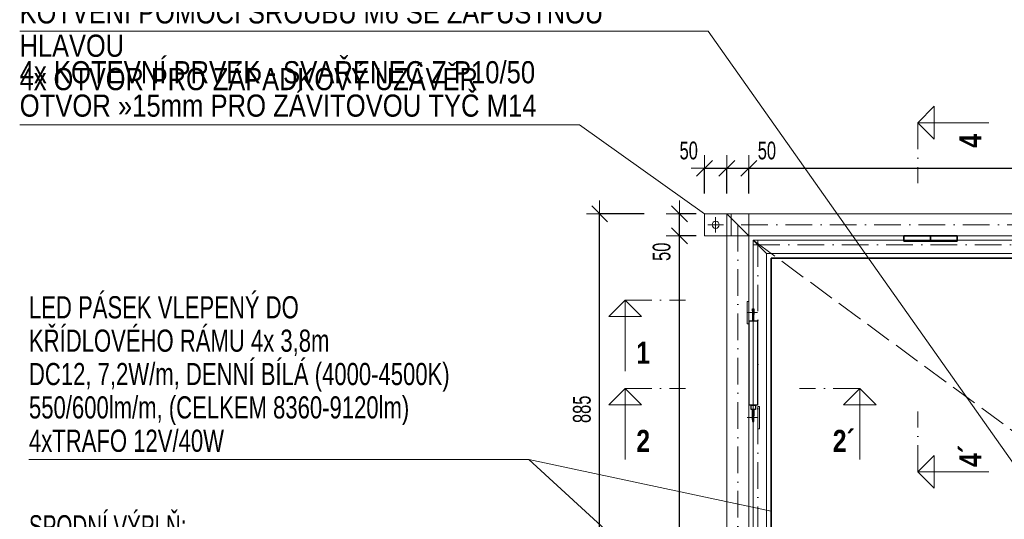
# Model space of a CAD drawing. Header units: millimetres. Extents: x 343 to 29776, y -61286 to -49226.
# Tile 2 of 19: x 343 to 2566, y -51610 to -50482. Entities that reach past the tile are written whole.
import ezdxf

# ---------------------------------------------------------------- set-up
doc = ezdxf.new("R2010")
doc.units = ezdxf.units.MM
doc.header["$PDMODE"] = 65
for name, pattern in [('Carkovana 2x_1', [80, 60, -20]), ('Cerchovana 0.5x_1', [62, 30, -16, 0, -16]), ('Cerchovana_1', [100, 60, -20, 0, -20])]:
    doc.linetypes.add(name, pattern=pattern)
doc.layers.add('XR$1$VÝKRES (Z5) - REV. DVÍŘKA_1', color=7, linetype='Continuous', lineweight=25)
doc.styles.add('ARIAL', font='ARIAL.TTF')
doc.styles.add('ARIALNARROW', font='ARIALN.TTF')
doc.dimstyles.new('DIMSTYLE_10', dxfattribs={"dimtxt": 40, "dimasz": 60, "dimexe": 0, "dimexo": 0, "dimgap": 20, "dimtad": 2, "dimdec": 0, "dimrnd": 1, "dimzin": 12, "dimdsep": 46, "dimtxsty": 'ARIALNARROW', "dimblk1": 'ALL_ML_STRICH', "dimblk2": 'ALL_ML_STRICH', "dimsah": 1, "dimcen": 0, "dimclrd": 6, "dimclre": 6, "dimclrt": 6, "dimadec": 0, "dimazin": 0, "dimtfac": 1, "dimtdec": 0, "dimtix": 1, "dimtmove": 2, "dimatfit": 3, "dimfxl": 0, "dimtvp": 1.2, "dimtzin": 0, "dimlwd": 0, "dimlwe": 13, "dimarcsym": 0})
doc.dimstyles.new('DIMSTYLE_11', dxfattribs={"dimtxt": 40, "dimasz": 60, "dimexe": 0, "dimexo": 0, "dimgap": 20, "dimtad": 2, "dimdec": 0, "dimrnd": 1, "dimzin": 12, "dimdsep": 46, "dimtxsty": 'ARIALNARROW', "dimblk1": 'ALL_ML_STRICH', "dimblk2": 'ALL_ML_STRICH', "dimsah": 1, "dimcen": 0, "dimclrd": 6, "dimclre": 6, "dimclrt": 6, "dimadec": 0, "dimazin": 0, "dimtfac": 1, "dimtdec": 0, "dimtix": 1, "dimtmove": 2, "dimatfit": 3, "dimfxl": 0, "dimtvp": 1.2, "dimtzin": 0, "dimlwd": 0, "dimlwe": 13, "dimarcsym": 0})
doc.dimstyles.new('DIMSTYLE_12', dxfattribs={"dimtxt": 40, "dimasz": 60, "dimexe": 0, "dimexo": 0, "dimgap": 20, "dimtad": 2, "dimdec": 0, "dimrnd": 1, "dimzin": 12, "dimdsep": 46, "dimtxsty": 'ARIALNARROW', "dimblk1": 'ALL_ML_STRICH', "dimblk2": 'ALL_ML_STRICH', "dimsah": 1, "dimcen": 0, "dimclrd": 6, "dimclre": 6, "dimclrt": 6, "dimadec": 0, "dimazin": 0, "dimtfac": 1, "dimtdec": 0, "dimtix": 1, "dimtmove": 2, "dimatfit": 3, "dimfxl": 0, "dimtzin": 0, "dimlwd": 0, "dimlwe": 13, "dimarcsym": 0})
doc.dimstyles.new('DIMSTYLE_13', dxfattribs={"dimtxt": 40, "dimasz": 60, "dimexe": 0, "dimexo": 0, "dimgap": 20, "dimtad": 2, "dimdec": 0, "dimrnd": 1, "dimzin": 12, "dimdsep": 46, "dimtxsty": 'ARIALNARROW', "dimblk1": 'ALL_ML_STRICH', "dimblk2": 'ALL_ML_STRICH', "dimsah": 1, "dimcen": 0, "dimclrd": 6, "dimclre": 6, "dimclrt": 6, "dimadec": 0, "dimazin": 0, "dimtfac": 1, "dimtdec": 0, "dimtix": 1, "dimtmove": 2, "dimatfit": 3, "dimfxl": 0, "dimtzin": 0, "dimlwd": 0, "dimlwe": 13, "dimarcsym": 0})

# ---------------------------------------------------------------- blocks, each defined once
blk = doc.blocks.new('KOMPLEXNÍ OBJEKT_4')
at = {"layer": 'XR$1$VÝKRES (Z5) - REV. DVÍŘKA_1', "color": 1, "linetype": 'Continuous', "lineweight": 13}
for p, q in [((1985.5, -51168.4), (1985.5, -51118.4)), ((1985.5, -51118.4), (1989.5, -51118.4)), ((1989.5, -51118.4), (1989.5, -51168.4)), ((1989.5, -51168.4), (1985.5, -51168.4))]:
    blk.add_line(p, q, dxfattribs=at)
for points in [[(1985.5, -51118.4), (1985.5, -51118.4)], [(1989.5, -51118.4), (1989.5, -51118.4)]]:
    blk.add_lwpolyline(points, close=True, dxfattribs=at)
blk = doc.blocks.new('KOMPLEXNÍ OBJEKT_5')
at = {"layer": 'XR$1$VÝKRES (Z5) - REV. DVÍŘKA_1', "color": 1, "linetype": 'Continuous', "lineweight": 13}
for p, q in [((2009.5, -51405.4), (2009.5, -51355.4)), ((2009.5, -51355.4), (2013.5, -51355.4)), ((2013.5, -51355.4), (2013.5, -51405.4)), ((2013.5, -51405.4), (2009.5, -51405.4))]:
    blk.add_line(p, q, dxfattribs=at)
blk = doc.blocks.new('KOMPLEXNÍ OBJEKT_8')
at = {"layer": 'XR$1$VÝKRES (Z5) - REV. DVÍŘKA_1', "color": 7, "linetype": 'Continuous', "lineweight": 13}
for p, q in [((1710.2, -51115.2), (1673.1, -51152.4)), ((1710.2, -51275.7), (1710.2, -51115.2)), ((1747.3, -51152.4), (1710.2, -51115.2)), ((1673.1, -51152.4), (1747.3, -51152.4))]:
    blk.add_line(p, q, dxfattribs=at)
at = {"layer": 'XR$1$VÝKRES (Z5) - REV. DVÍŘKA_1', "color": 7, "linetype": 'Cerchovana_1', "lineweight": 13}
blk.add_line((1710.2, -51115.2), (1846.7, -51115.2), dxfattribs=at)
blk = doc.blocks.new('KOMPLEXNÍ OBJEKT_9')
at = {"layer": 'XR$1$VÝKRES (Z5) - REV. DVÍŘKA_1', "color": 7, "linetype": 'Continuous', "lineweight": 13}
for p, q in [((1710.2, -51314.3), (1673.1, -51351.4)), ((1710.2, -51474.7), (1710.2, -51314.3)), ((1747.3, -51351.4), (1710.2, -51314.3)), ((1673.1, -51351.4), (1747.3, -51351.4))]:
    blk.add_line(p, q, dxfattribs=at)
at = {"layer": 'XR$1$VÝKRES (Z5) - REV. DVÍŘKA_1', "color": 7, "linetype": 'Cerchovana_1', "lineweight": 13}
blk.add_line((1710.2, -51314.3), (1846.7, -51314.3), dxfattribs=at)
blk = doc.blocks.new('KOMPLEXNÍ OBJEKT_10')
at = {"layer": 'XR$1$VÝKRES (Z5) - REV. DVÍŘKA_1', "color": 7, "linetype": 'Cerchovana_1', "lineweight": 13}
blk.add_line((2240.1, -51314.3), (2103.6, -51314.3), dxfattribs=at)
at = {"layer": 'XR$1$VÝKRES (Z5) - REV. DVÍŘKA_1', "color": 7, "linetype": 'Continuous', "lineweight": 13}
for p, q in [((2203, -51351.4), (2240.1, -51314.3)), ((2240.1, -51474.7), (2240.1, -51314.3)), ((2240.1, -51314.3), (2277.2, -51351.4)), ((2277.2, -51351.4), (2203, -51351.4))]:
    blk.add_line(p, q, dxfattribs=at)
blk = doc.blocks.new('KOMPLEXNÍ OBJEKT_21')
at = {"layer": 'XR$1$VÝKRES (Z5) - REV. DVÍŘKA_1', "color": 5, "linetype": 'Continuous', "lineweight": 13}
for p, q in [((1999.5, -50980.2), (2029.5, -51010.2)), ((1999.5, -51825.2), (1999.5, -50980.2)), ((2029.5, -51010.2), (2029.5, -51795.2)), ((2029.5, -51795.2), (1999.5, -51825.2))]:
    blk.add_line(p, q, dxfattribs=at)
at = {"layer": 'XR$1$VÝKRES (Z5) - REV. DVÍŘKA_1', "color": 5, "linetype": 'Cerchovana_1', "lineweight": 13}
blk.add_line((2009.5, -50980.2), (2009.5, -51825.2), dxfattribs=at)
blk = doc.blocks.new('KOMPLEXNÍ OBJEKT_22')
at = {"layer": 'XR$1$VÝKRES (Z5) - REV. DVÍŘKA_1', "color": 5, "linetype": 'Continuous', "lineweight": 13}
for p, q in [((4299.5, -50980.2), (1999.5, -50980.2)), ((1999.5, -50980.2), (2029.5, -51010.2)), ((2029.5, -51010.2), (4269.5, -51010.2))]:
    blk.add_line(p, q, dxfattribs=at)
at = {"layer": 'XR$1$VÝKRES (Z5) - REV. DVÍŘKA_1', "color": 5, "linetype": 'Cerchovana_1', "lineweight": 13}
blk.add_line((1999.5, -50990.2), (4299.5, -50990.2), dxfattribs=at)
blk = doc.blocks.new('KOMPLEXNÍ OBJEKT_23')
at = {"layer": 'XR$1$VÝKRES (Z5) - REV. DVÍŘKA_1', "color": 1, "linetype": 'Continuous', "lineweight": 13}
for p, q in [((1939.5, -50920.2), (1989.5, -50970.2)), ((4359.5, -50920.2), (1939.5, -50920.2)), ((1989.5, -50970.2), (4309.5, -50970.2))]:
    blk.add_line(p, q, dxfattribs=at)
at = {"layer": 'XR$1$VÝKRES (Z5) - REV. DVÍŘKA_1', "color": 1, "linetype": 'Cerchovana_1', "lineweight": 13}
blk.add_line((4334.5, -50945.2), (1964.5, -50945.2), dxfattribs=at)
blk = doc.blocks.new('ALL_ML_STRICH')
at = {"color": 0, "linetype": 'ByBlock', "lineweight": -2}
for p, q in [((0, -0.5), (0, 0.5)), ((-1, 0), (0.5, 0)), ((-0.3, -0.3), (0.3, 0.3))]:
    blk.add_line(p, q, dxfattribs=at)
blk = doc.blocks.new('*D103')
at = {"layer": 'DEFPOINTS', "color": 6, "linetype": 'Continuous', "lineweight": 13}
for p in [(1889.5, -50817.7), (1889.5, -50920.2), (1939.5, -50920.2)]:
    blk.add_point(p, dxfattribs=at)
at = {"layer": 'XR$1$VÝKRES (Z5) - REV. DVÍŘKA_1', "color": 6, "linetype": 'Continuous', "lineweight": -2}
for p, q in [((1889.5, -50874.5), (1889.5, -50817.7)), ((1889.5, -50817.7), (1939.5, -50817.7)), ((1939.5, -50874.5), (1939.5, -50817.7))]:
    blk.add_line(p, q, dxfattribs=at)
at = {"layer": 'XR$1$VÝKRES (Z5) - REV. DVÍŘKA_1', "color": 6, "linetype": 'Continuous', "lineweight": 13, "xscale": 60, "yscale": 60, "zscale": 60, "rotation": 180}
blk.add_blockref('ALL_ML_STRICH', (1889.5, -50817.7), dxfattribs=at)
at = {"layer": 'XR$1$VÝKRES (Z5) - REV. DVÍŘKA_1', "color": 6, "linetype": 'Continuous', "lineweight": 13, "xscale": 60, "yscale": 60, "zscale": 60}
blk.add_blockref('ALL_ML_STRICH', (1939.5, -50817.7), dxfattribs=at)
at = {"layer": 'XR$1$VÝKRES (Z5) - REV. DVÍŘKA_1', "color": 6, "linetype": 'Continuous', "lineweight": 13, "insert": (1853.7, -50777.7), "char_height": 40, "width": 64.914, "attachment_point": 5, "style": 'ARIALNARROW'}
blk.add_mtext('\\W0.81;\\A1;{50}', dxfattribs=at)
blk = doc.blocks.new('*D104')
at = {"layer": 'DEFPOINTS', "color": 6, "linetype": 'Continuous', "lineweight": 13}
for p in [(1939.5, -50817.7), (1939.5, -50920.2), (1989.5, -50970.2)]:
    blk.add_point(p, dxfattribs=at)
at = {"layer": 'XR$1$VÝKRES (Z5) - REV. DVÍŘKA_1', "color": 6, "linetype": 'Continuous', "lineweight": -2}
for p, q in [((1939.5, -50874.5), (1939.5, -50817.7)), ((1939.5, -50817.7), (1989.5, -50817.7)), ((1989.5, -50874.5), (1989.5, -50817.7))]:
    blk.add_line(p, q, dxfattribs=at)
at = {"layer": 'XR$1$VÝKRES (Z5) - REV. DVÍŘKA_1', "color": 6, "linetype": 'Continuous', "lineweight": 13, "xscale": 60, "yscale": 60, "zscale": 60, "rotation": 180}
blk.add_blockref('ALL_ML_STRICH', (1939.5, -50817.7), dxfattribs=at)
at = {"layer": 'XR$1$VÝKRES (Z5) - REV. DVÍŘKA_1', "color": 6, "linetype": 'Continuous', "lineweight": 13, "xscale": 60, "yscale": 60, "zscale": 60}
blk.add_blockref('ALL_ML_STRICH', (1989.5, -50817.7), dxfattribs=at)
at = {"layer": 'XR$1$VÝKRES (Z5) - REV. DVÍŘKA_1', "color": 6, "linetype": 'Continuous', "lineweight": 13, "insert": (2030.2, -50777.7), "char_height": 40, "width": 64.914, "attachment_point": 5, "style": 'ARIALNARROW'}
blk.add_mtext('\\W0.81;\\A1;{50}', dxfattribs=at)
blk = doc.blocks.new('*D105')
at = {"layer": 'DEFPOINTS', "color": 6, "linetype": 'Continuous', "lineweight": 13}
for p in [(1989.5, -50817.7), (1989.5, -50970.2), (4309.5, -50970.2)]:
    blk.add_point(p, dxfattribs=at)
at = {"layer": 'XR$1$VÝKRES (Z5) - REV. DVÍŘKA_1', "color": 6, "linetype": 'Continuous', "lineweight": -2}
for p, q in [((1989.5, -50874.5), (1989.5, -50817.7)), ((1989.5, -50817.7), (4309.5, -50817.7)), ((4309.5, -50874.5), (4309.5, -50817.7))]:
    blk.add_line(p, q, dxfattribs=at)
at = {"layer": 'XR$1$VÝKRES (Z5) - REV. DVÍŘKA_1', "color": 6, "linetype": 'Continuous', "lineweight": 13, "xscale": 60, "yscale": 60, "zscale": 60, "rotation": 180}
blk.add_blockref('ALL_ML_STRICH', (1989.5, -50817.7), dxfattribs=at)
at = {"layer": 'XR$1$VÝKRES (Z5) - REV. DVÍŘKA_1', "color": 6, "linetype": 'Continuous', "lineweight": 13, "xscale": 60, "yscale": 60, "zscale": 60}
blk.add_blockref('ALL_ML_STRICH', (4309.5, -50817.7), dxfattribs=at)
at = {"layer": 'XR$1$VÝKRES (Z5) - REV. DVÍŘKA_1', "color": 6, "linetype": 'Continuous', "lineweight": 13, "insert": (3149.1, -50777.7), "char_height": 40, "width": 129.829, "attachment_point": 5, "style": 'ARIALNARROW'}
blk.add_mtext('\\W0.81;\\A1;{2320}', dxfattribs=at)
blk = doc.blocks.new('KOMPLEXNÍ OBJEKT_35')
at = {"layer": 'XR$1$VÝKRES (Z5) - REV. DVÍŘKA_1', "color": 1, "linetype": 'Continuous', "lineweight": 13}
for p, q in [((1939.5, -50920.2), (1989.5, -50970.2)), ((1939.5, -52740.2), (1939.5, -50920.2)), ((1989.5, -50970.2), (1989.5, -52690.2)), ((1989.5, -52690.2), (1939.5, -52740.2))]:
    blk.add_line(p, q, dxfattribs=at)
at = {"layer": 'XR$1$VÝKRES (Z5) - REV. DVÍŘKA_1', "color": 1, "linetype": 'Cerchovana_1', "lineweight": 13}
blk.add_line((1964.5, -50945.2), (1964.5, -52715.2), dxfattribs=at)
blk = doc.blocks.new('*D118')
at = {"layer": 'DEFPOINTS', "color": 6, "linetype": 'Continuous', "lineweight": 13}
for p in [(1989.5, -50970.2), (1832.6, -52690.2), (1989.5, -52690.2)]:
    blk.add_point(p, dxfattribs=at)
at = {"layer": 'XR$1$VÝKRES (Z5) - REV. DVÍŘKA_1', "color": 6, "linetype": 'Continuous', "lineweight": -2}
for p, q in [((1870.7, -50970.2), (1832.6, -50970.2)), ((1832.6, -52690.2), (1832.6, -50970.2)), ((1880.7, -52690.2), (1832.6, -52690.2))]:
    blk.add_line(p, q, dxfattribs=at)
at = {"layer": 'XR$1$VÝKRES (Z5) - REV. DVÍŘKA_1', "color": 6, "linetype": 'Continuous', "lineweight": 13, "xscale": 60, "yscale": 60, "zscale": 60}
for p, rotation in [((1832.6, -50970.2), 90), ((1832.6, -52690.2), 270)]:
    blk.add_blockref('ALL_ML_STRICH', p, dxfattribs=dict(at, rotation=rotation))
at = {"layer": 'XR$1$VÝKRES (Z5) - REV. DVÍŘKA_1', "color": 6, "linetype": 'Continuous', "lineweight": 13, "insert": (1792.6, -51830.6), "char_height": 40, "width": 129.829, "attachment_point": 5, "rotation": 90, "style": 'ARIALNARROW'}
blk.add_mtext('\\W0.81;\\A1;{1720}', dxfattribs=at)
blk = doc.blocks.new('*D119')
at = {"layer": 'DEFPOINTS', "color": 6, "linetype": 'Continuous', "lineweight": 13}
for p in [(1939.5, -50920.2), (1832.6, -50970.2), (1989.5, -50970.2)]:
    blk.add_point(p, dxfattribs=at)
at = {"layer": 'XR$1$VÝKRES (Z5) - REV. DVÍŘKA_1', "color": 6, "linetype": 'Continuous', "lineweight": -2}
for p, q in [((1870.7, -50920.2), (1832.6, -50920.2)), ((1832.6, -50970.2), (1832.6, -50920.2)), ((1870.7, -50970.2), (1832.6, -50970.2))]:
    blk.add_line(p, q, dxfattribs=at)
at = {"layer": 'XR$1$VÝKRES (Z5) - REV. DVÍŘKA_1', "color": 6, "linetype": 'Continuous', "lineweight": 13, "xscale": 60, "yscale": 60, "zscale": 60}
for p, rotation in [((1832.6, -50920.2), 90), ((1832.6, -50970.2), 270)]:
    blk.add_blockref('ALL_ML_STRICH', p, dxfattribs=dict(at, rotation=rotation))
at = {"layer": 'XR$1$VÝKRES (Z5) - REV. DVÍŘKA_1', "color": 6, "linetype": 'Continuous', "lineweight": 13, "insert": (1792.6, -51006), "char_height": 40, "width": 64.914, "attachment_point": 5, "rotation": 90, "style": 'ARIALNARROW'}
blk.add_mtext('\\W0.81;\\A1;{50}', dxfattribs=at)
blk = doc.blocks.new('*D136')
at = {"layer": 'DEFPOINTS', "color": 6, "linetype": 'Continuous', "lineweight": 13}
for p in [(1939.5, -50920.2), (1652.6, -51805.2), (1939.5, -51805.2)]:
    blk.add_point(p, dxfattribs=at)
at = {"layer": 'XR$1$VÝKRES (Z5) - REV. DVÍŘKA_1', "color": 6, "linetype": 'Continuous', "lineweight": -2}
for p, q in [((1753.1, -50920.2), (1652.6, -50920.2)), ((1652.6, -51805.2), (1652.6, -50920.2)), ((1731.7, -51805.2), (1652.6, -51805.2))]:
    blk.add_line(p, q, dxfattribs=at)
at = {"layer": 'XR$1$VÝKRES (Z5) - REV. DVÍŘKA_1', "color": 6, "linetype": 'Continuous', "lineweight": 13, "xscale": 60, "yscale": 60, "zscale": 60}
for p, rotation in [((1652.6, -50920.2), 90), ((1652.6, -51805.2), 270)]:
    blk.add_blockref('ALL_ML_STRICH', p, dxfattribs=dict(at, rotation=rotation))
at = {"layer": 'XR$1$VÝKRES (Z5) - REV. DVÍŘKA_1', "color": 6, "linetype": 'Continuous', "lineweight": 13, "insert": (1612.6, -51361.6), "char_height": 40, "width": 97.371, "attachment_point": 5, "rotation": 90, "style": 'ARIALNARROW'}
blk.add_mtext('\\W0.81;\\A1;{885}', dxfattribs=at)
blk = doc.blocks.new('KOMPLEXNÍ OBJEKT_37')
at = {"layer": 'XR$1$VÝKRES (Z5) - REV. DVÍŘKA_1', "color": 7, "linetype": 'Continuous', "lineweight": 13}
for p, q in [((2370.7, -50714.8), (2407.8, -50677.7)), ((2407.8, -50677.7), (2407.8, -50751.9)), ((2531.1, -50714.8), (2370.7, -50714.8)), ((2407.8, -50751.9), (2370.7, -50714.8))]:
    blk.add_line(p, q, dxfattribs=at)
at = {"layer": 'XR$1$VÝKRES (Z5) - REV. DVÍŘKA_1', "color": 7, "linetype": 'Cerchovana_1', "lineweight": 13}
blk.add_line((2370.7, -50714.8), (2370.7, -50851.3), dxfattribs=at)
blk = doc.blocks.new('KOMPLEXNÍ OBJEKT_38')
at = {"layer": 'XR$1$VÝKRES (Z5) - REV. DVÍŘKA_1', "color": 7, "linetype": 'Cerchovana_1', "lineweight": 13}
blk.add_line((2370.7, -51502.7), (2370.7, -51366.2), dxfattribs=at)
at = {"layer": 'XR$1$VÝKRES (Z5) - REV. DVÍŘKA_1', "color": 7, "linetype": 'Continuous', "lineweight": 13}
for p, q in [((2407.8, -51465.6), (2370.7, -51502.7)), ((2407.8, -51539.8), (2407.8, -51465.6)), ((2531.1, -51502.7), (2370.7, -51502.7)), ((2370.7, -51502.7), (2407.8, -51539.8))]:
    blk.add_line(p, q, dxfattribs=at)
blk = doc.blocks.new('KOMPLEXNÍ OBJEKT_39')
at = {"layer": 'XR$1$VÝKRES (Z5) - REV. DVÍŘKA_1', "color": 3, "linetype": 'Continuous', "lineweight": 25}
for p, q in [((1998, -51134.9), (2001, -51134.9)), ((1998, -51139.4), (1998, -51134.9)), ((2001, -51139.4), (1998, -51139.4)), ((1998, -51139.4), (1998, -51147.4)), ((2001, -51147.4), (1998, -51147.4)), ((1998, -51147.4), (1998, -51161.9)), ((2001, -51134.9), (2001, -51139.4)), ((2001, -51139.4), (2001, -51147.4)), ((2001, -51161.9), (2001, -51147.4)), ((1990, -51351.9), (1990, -51161.9)), ((1990, -51161.9), (2009, -51161.9)), ((1998, -51161.9), (2001, -51161.9)), ((2009, -51161.9), (2009, -51351.9)), ((2009, -51351.9), (1990, -51351.9)), ((1994.5, -51351.9), (2004.5, -51351.9)), ((1994.5, -51361.9), (1994.5, -51351.9)), ((2004.5, -51361.9), (1994.5, -51361.9)), ((1998, -51361.9), (2001, -51361.9)), ((1998, -51376.4), (1998, -51361.9)), ((2001, -51361.9), (2001, -51376.4)), ((2004.5, -51351.9), (2004.5, -51361.9)), ((2001, -51376.4), (1998, -51376.4)), ((1998, -51384.4), (1998, -51376.4)), ((2001, -51384.4), (1998, -51384.4)), ((1998, -51384.4), (1998, -51388.9)), ((1998, -51388.9), (2001, -51388.9)), ((2001, -51384.4), (2001, -51376.4)), ((2001, -51388.9), (2001, -51384.4))]:
    blk.add_line(p, q, dxfattribs=at)

msp = doc.modelspace()

# ---------------------------------------------------------------- linework, layer by layer
at = {"layer": 'XR$1$VÝKRES (Z5) - REV. DVÍŘKA_1', "color": 7, "linetype": 'Continuous', "lineweight": 13}
for p, q in [((343.3, -50507.8), (1897.3, -50507.8)), ((1897.3, -50507.8), (2830.7, -51830.2)), ((343.3, -50719.2), (1607.3, -50719.2)), ((1607.3, -50719.2), (1889.5, -50920.2)), ((364.2, -51474.7), (1492.4, -51474.7)), ((1492.4, -51474.7), (2039.5, -51591.7)), ((1492.4, -51474.7), (2039.5, -51975.7))]:
    msp.add_line(p, q, dxfattribs=at)
at = {"layer": 'XR$1$VÝKRES (Z5) - REV. DVÍŘKA_1', "color": 1, "linetype": 'Continuous', "lineweight": 13}
for p, q in [((1889.5, -50920.2), (1889.5, -50970.2)), ((1989.5, -50920.2), (1889.5, -50920.2)), ((1949.5, -50970.2), (1949.5, -50920.2)), ((1989.5, -50970.2), (1989.5, -50920.2)), ((1889.5, -50970.2), (1989.5, -50970.2)), ((1989.5, -51118.4), (1985.5, -51118.4))]:
    msp.add_line(p, q, dxfattribs=at)
at = {"layer": 'XR$1$VÝKRES (Z5) - REV. DVÍŘKA_1', "color": 7, "linetype": 'Continuous', "lineweight": 18}
for p, q in [((1896.9, -50945.2), (1932.1, -50945.2)), ((1914.5, -50962.7), (1914.5, -50927.6))]:
    msp.add_line(p, q, dxfattribs=at)
at = {"layer": 'XR$1$VÝKRES (Z5) - REV. DVÍŘKA_1', "color": 7, "linetype": 'Continuous', "lineweight": 35}
for p, q in [((2459.5, -50970.2), (2339.5, -50970.2)), ((2339.5, -50970.2), (2339.5, -50982.2)), ((2399.5, -50982.2), (2399.5, -50970.2)), ((2459.5, -50982.2), (2459.5, -50970.2)), ((2339.5, -50982.2), (2459.5, -50982.2))]:
    msp.add_line(p, q, dxfattribs=at)
at = {"layer": 'XR$1$VÝKRES (Z5) - REV. DVÍŘKA_1', "color": 251, "linetype": 'Carkovana 2x_1', "lineweight": 13}
msp.add_line((1999.5, -50980.2), (3149.5, -51825.2), dxfattribs=at)
at = {"layer": 'XR$1$VÝKRES (Z5) - REV. DVÍŘKA_1', "color": 4, "linetype": 'Continuous', "lineweight": 35}
for p, q in [((2039.5, -51020.2), (2039.5, -51785.2)), ((3124.5, -51020.2), (2039.5, -51020.2))]:
    msp.add_line(p, q, dxfattribs=at)
at = {"layer": 'XR$1$VÝKRES (Z5) - REV. DVÍŘKA_1', "color": 1, "linetype": 'Cerchovana 0.5x_1', "lineweight": 13}
for p, q in [((1985.5, -51143.4), (2009, -51143.4)), ((1985.5, -51380.4), (2009, -51380.4))]:
    msp.add_line(p, q, dxfattribs=at)
at = {"layer": 'XR$1$VÝKRES (Z5) - REV. DVÍŘKA_1', "color": 1, "linetype": 'Continuous', "lineweight": 13}
msp.add_circle((1914.5, -50945.2), 8, dxfattribs=at)

# ---------------------------------------------------------------- block references
at = {"layer": 'XR$1$VÝKRES (Z5) - REV. DVÍŘKA_1', "color": 7, "linetype": 'Continuous', "lineweight": 13}
for name in ['KOMPLEXNÍ OBJEKT_37', 'KOMPLEXNÍ OBJEKT_8', 'KOMPLEXNÍ OBJEKT_9', 'KOMPLEXNÍ OBJEKT_10', 'KOMPLEXNÍ OBJEKT_38']:
    msp.add_blockref(name, (0, 0), dxfattribs=at)
at = {"layer": 'XR$1$VÝKRES (Z5) - REV. DVÍŘKA_1', "color": 1, "linetype": 'Continuous', "lineweight": 13}
for name in ['KOMPLEXNÍ OBJEKT_23', 'KOMPLEXNÍ OBJEKT_35', 'KOMPLEXNÍ OBJEKT_4', 'KOMPLEXNÍ OBJEKT_5']:
    msp.add_blockref(name, (0, 0), dxfattribs=at)
at = {"layer": 'XR$1$VÝKRES (Z5) - REV. DVÍŘKA_1', "color": 5, "linetype": 'Continuous', "lineweight": 13}
for name in ['KOMPLEXNÍ OBJEKT_21', 'KOMPLEXNÍ OBJEKT_22']:
    msp.add_blockref(name, (0, 0), dxfattribs=at)
at = {"layer": 'XR$1$VÝKRES (Z5) - REV. DVÍŘKA_1', "color": 3, "linetype": 'Continuous', "lineweight": 25}
msp.add_blockref('KOMPLEXNÍ OBJEKT_39', (0, 0), dxfattribs=at)

# ---------------------------------------------------------------- texts
at = {"layer": 'XR$1$VÝKRES (Z5) - REV. DVÍŘKA_1', "color": 7, "linetype": 'Continuous', "lineweight": 13, "char_height": 50, "attachment_point": 1, "line_spacing_factor": 0.903614, "style": 'ARIALNARROW'}
for s, insert, width in [('\\W1.00;VYJÍMATELNÝ NOSNÍK, JAKL 50/50/4, DÉLKA 2,4m\\PUCHYCENÍ DO ZÁVITOVÝCH OTVORŮ V ZÁRUBNÍM RÁMU\\PPŘES NEVAŘENÉ PLOTNY P5/50/30\\PKOTVENÍ POMOCÍ ŠROUBU M6 SE ZÁPUSTNOU HLAVOU\\P4x OTVOR PRO ZÁPADKOVÝ UZÁVĚR', (343.3, -50139.4), 1468.955), ('\\W1.01;4x KOTEVNÍ PRVEK - SVAŘENEC Z P10/50\\POTVOR »15mm PRO ZÁVITOVOU TYČ M14', (343.3, -50575.8), 1189.175), ('\\W0.87;LED PÁSEK VLEPENÝ DO\\PKŘÍDLOVÉHO RÁMU 4x 3,8m\\PDC12, 7,2W/m, DENNÍ BÍLÁ (4000-4500K)\\P550/600lm/m, (CELKEM 8360-9120lm)\\P4xTRAFO 12V/40W', (364.2, -51106.3), 1093.656), ('\\W0.81;SPODNÍ VÝPLŇ:\\PMLÉČNÉ PLEXISKLO, TL.4mm, 8x 550/820mm\\PKOTVENO PŘÍPONKAMI 8ks/desku\\Palt. LEPENO PU TMELEM po celém obvodu\\PHORNÍ ZÁKLOP:\\PSOLOLITOVÁ DESKA, TL. 3,2mm, 2x 2280/820mm\\PSPODNÍ STRANA LAKOVANÁ V BÍLÉM ODSTÍNU', (364.2, -51600.6), 1283.154)]:
    msp.add_mtext(s, dxfattribs=dict(at, insert=insert, width=width))
at = {"layer": 'XR$1$VÝKRES (Z5) - REV. DVÍŘKA_1', "color": 7, "linetype": 'Continuous', "lineweight": 13, "char_height": 50, "attachment_point": 7, "rotation": 90, "style": 'ARIAL'}
for s, insert, width in [('\\A1;{\\fArial|i0|b1;\\H50.000000;\\W0.800000;\\C7;4}\\P', (2514.4, -50771.3), 51.139), ('\\A1;{\\fArial|i0|b1;\\H50.000000;\\W0.800000;\\C7;4´}\\P', (2514.4, -51491.5), 69.904)]:
    msp.add_mtext(s, dxfattribs=dict(at, insert=insert, width=width))
at = {"layer": 'XR$1$VÝKRES (Z5) - REV. DVÍŘKA_1', "color": 7, "linetype": 'Continuous', "lineweight": 13, "char_height": 50, "attachment_point": 7, "style": 'ARIAL'}
for s, insert, width in [('\\A1;{\\fArial|i0|b1;\\H50.000000;\\W0.800000;\\C7;1}\\P', (1735.4, -51258.9), 49.382), ('\\A1;{\\fArial|i0|b1;\\H50.000000;\\W0.800000;\\C7;2}\\P', (1735.4, -51458), 51.139), ('\\A1;{\\fArial|i0|b1;\\H50.000000;\\W0.800000;\\C7;2´}\\P', (2178.9, -51458), 69.904)]:
    msp.add_mtext(s, dxfattribs=dict(at, insert=insert, width=width))

# ---------------------------------------------------------------- dimensions: what is measured, and where the dimension line sits
at = {"layer": 'XR$1$VÝKRES (Z5) - REV. DVÍŘKA_1', "color": 6, "linetype": 'Continuous', "lineweight": 13}
for base, p1, p2, dimstyle, picture, middle in [((1939.5, -50817.7), (1889.5, -50874.5), (1939.5, -50874.5), 'DIMSTYLE_10', '*D103', (1853.7, -50777.7)), ((1989.5, -50817.7), (1939.5, -50874.5), (1989.5, -50874.5), 'DIMSTYLE_11', '*D104', (2030.2, -50777.7)), ((4309.5, -50817.7), (1989.5, -50874.5), (4309.5, -50874.5), 'DIMSTYLE_12', '*D105', (3149.1, -50777.7))]:
    dim = msp.add_linear_dim(base=base, p1=p1, p2=p2, dimstyle=dimstyle, override={"dimpost": '<>', "dimclrd": 6, "dimclre": 6, "dimclrt": 6, "dimlwd": 0, "dimlwe": 13}, dxfattribs=at)
    dim.commit()
    dim.dimension.update_dxf_attribs({"geometry": picture, "text_midpoint": middle, "dimtype": 160})
for base, p1, p2, dimstyle, picture, middle in [((1652.6, -50920.2), (1731.7, -51805.2), (1753.1, -50920.2), 'DIMSTYLE_13', '*D136', (1612.6, -51361.6)), ((1832.6, -50920.2), (1870.7, -50970.2), (1870.7, -50920.2), 'DIMSTYLE_11', '*D119', (1792.6, -51006)), ((1832.6, -50970.2), (1880.7, -52690.2), (1870.7, -50970.2), 'DIMSTYLE_13', '*D118', (1792.6, -51830.6))]:
    dim = msp.add_linear_dim(base=base, p1=p1, p2=p2, angle=90, dimstyle=dimstyle, override={"dimpost": '<>', "dimclrd": 6, "dimclre": 6, "dimclrt": 6, "dimlwd": 0, "dimlwe": 13}, dxfattribs=at)
    dim.commit()
    dim.dimension.update_dxf_attribs({"geometry": picture, "text_midpoint": middle, "dimtype": 160})

doc.saveas('drawing.dxf')
